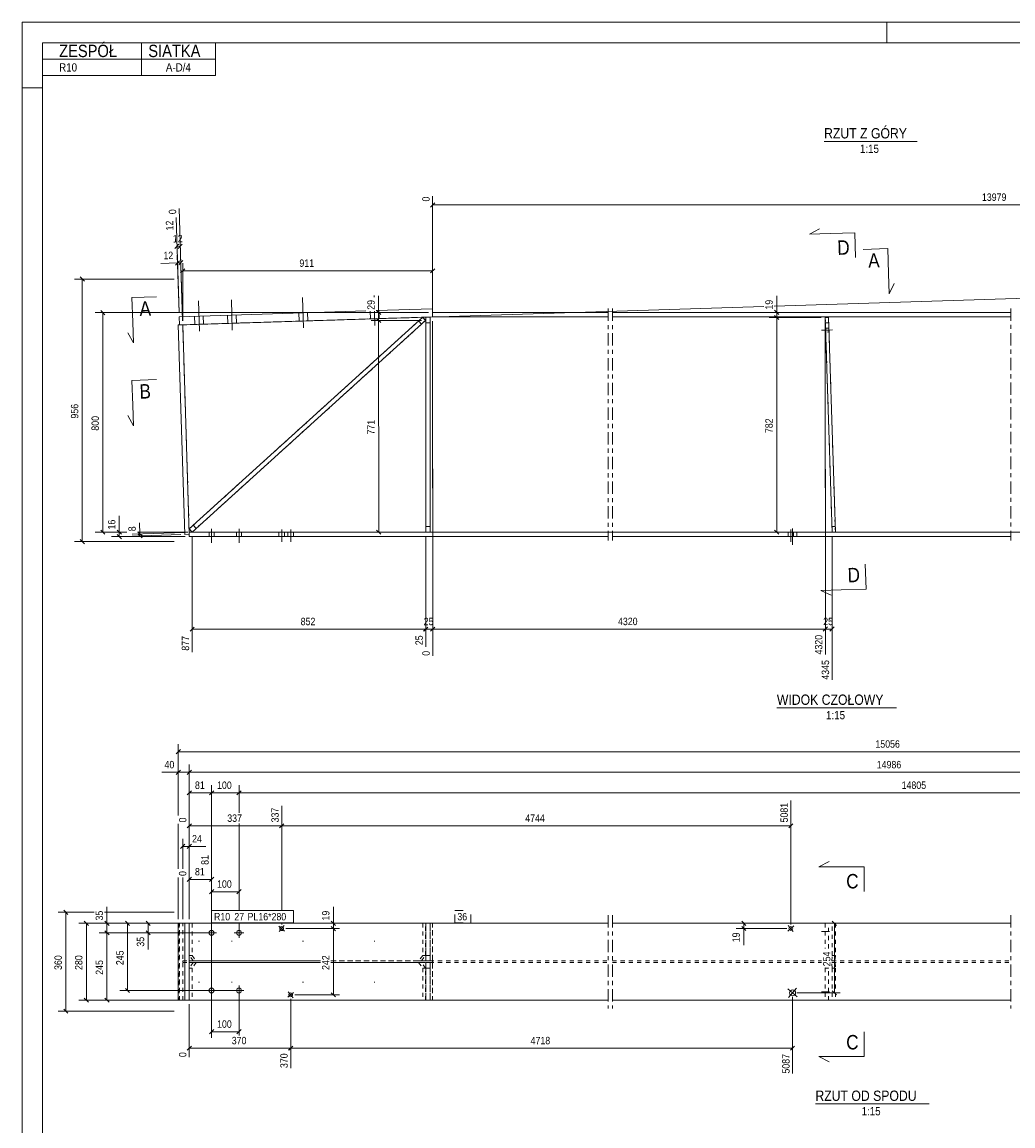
# Model space of a CAD drawing. Header units: millimetres. Extents: x 0 to 420, y 0 to 610.
# Tile 3 of 4: x 0 to 241, y 342 to 610. Entities that reach past the tile are written whole.
import ezdxf

# ---------------------------------------------------------------- set-up
doc = ezdxf.new("R2010")
doc.units = ezdxf.units.MM
for name, pattern in [('XKITLINE00', [0]), ('XKITLINE01', [4, 1, -1, 1, -1]), ('XKITLINE02', [4, 2, -2]), ('XKITLINE03', [6, 3, -1, 1, -1])]:
    doc.linetypes.add(name, pattern=pattern)
for name, color, linetype, lineweight in [('Arkusz rysunku', 3, 'Continuous', 0), ('Element', 2, 'Continuous', 0), ('Inny typ obiektu', 7, 'Continuous', 0), ('Przekrój', 7, 'Continuous', 0), ('Wymiar', 4, 'Continuous', 0), ('Znak elementu', 2, 'Continuous', 0), ('Śruba', 3, 'Continuous', 0)]:
    doc.layers.add(name, color=color, linetype=linetype, lineweight=lineweight)
doc.styles.add('ARIAL', font='ARIAL.TTF')

msp = doc.modelspace()

# ---------------------------------------------------------------- linework, layer by layer
at = {"layer": 'Arkusz rysunku', "linetype": 'XKITLINE00', "lineweight": 0}
for p, q in [((420, 610), (0, 610)), ((0, 610), (0, 0)), ((0, 605), (0, 610)), ((210, 605), (210, 610)), ((415, 605), (5, 605)), ((5, 605), (5, 5)), ((5, 594), (0, 594))]:
    msp.add_line(p, q, dxfattribs=at)
at = {"layer": 'Element', "linetype": 'XKITLINE00', "lineweight": 0}
for p, q in [((83.49, 539.9), (38.15, 538.47)), ((99.65, 540.41), (86.01, 539.98)), ((99.72, 538.41), (99.65, 540.41)), ((99.72, 539.48), (142.38, 539.49)), ((99.72, 538.41), (99.72, 539.48)), ((143.38, 539.51), (240.16, 539.52)), ((37.95, 536.47), (39.02, 536.5)), ((39.55, 485.6), (37.95, 536.47)), ((38.15, 538.47), (38.21, 536.47)), ((38.21, 536.47), (99.72, 538.41)), ((39.02, 536.5), (40.62, 485.64)), ((40.58, 486.94), (97.3, 538.33)), ((98.01, 537.54), (41.3, 486.15)), ((97.3, 538.33), (98.01, 537.54)), ((98.05, 486.17), (98.05, 538.34)), ((98.05, 538.34), (99.12, 538.34)), ((99.12, 538.34), (99.12, 486.17)), ((142.38, 538.42), (99.72, 538.41)), ((240.16, 538.46), (143.38, 538.44)), ((195.09, 538.27), (195.89, 538.3)), ((196.74, 486.16), (195.09, 538.27)), ((195.89, 538.3), (197.54, 486.18)), ((40.62, 485.64), (39.55, 485.6)), ((41.3, 486.15), (40.58, 486.94)), ((40.62, 486.14), (40.6, 486.14)), ((40.62, 485.07), (40.62, 486.14)), ((40.62, 486.14), (142.38, 486.14)), ((99.12, 486.17), (98.05, 486.17)), ((143.38, 486.14), (240.16, 486.14)), ((197.54, 486.18), (196.74, 486.16)), ((142.38, 485.07), (40.62, 485.07)), ((240.16, 485.07), (143.38, 485.07)), ((37.95, 372.53), (37.95, 391.2)), ((37.95, 391.2), (40.62, 391.2)), ((39.55, 372.53), (39.55, 391.2)), ((40.62, 391.2), (40.62, 372.53)), ((40.62, 391.2), (142.38, 391.2)), ((143.38, 391.2), (240.16, 391.2)), ((40.62, 372.53), (37.95, 372.53)), ((40.62, 372.53), (142.38, 372.53)), ((143.38, 372.53), (240.16, 372.53))]:
    msp.add_line(p, q, dxfattribs=at)
at = {"layer": 'Element', "linetype": 'XKITLINE03', "lineweight": 0}
for p, q in [((142.38, 540.44), (142.38, 484.14)), ((143.38, 540.44), (143.38, 484.14)), ((240.16, 540.49), (240.16, 484.14)), ((142.38, 393.2), (142.38, 370.53)), ((142.38, 393.2), (142.38, 370.53)), ((143.38, 393.2), (143.38, 370.53)), ((143.38, 393.2), (143.38, 370.53)), ((240.16, 393.2), (240.16, 370.53)), ((240.16, 393.2), (240.16, 370.53))]:
    msp.add_line(p, q, dxfattribs=at)
at = {"layer": 'Element', "linetype": 'XKITLINE01', "lineweight": 0}
for p, q in [((39.02, 536.5), (99.72, 538.41)), ((40.6, 486.14), (39.02, 536.5)), ((97.3, 538.33), (40.58, 486.94)), ((41.3, 486.15), (98.01, 537.54)), ((97.02, 536.64), (96.31, 537.43)), ((97.02, 536.64), (96.31, 537.43)), ((98.01, 537.54), (97.3, 538.33)), ((99.12, 538.34), (98.05, 538.34)), ((98.05, 538.34), (98.05, 486.17)), ((98.05, 537), (99.12, 537)), ((98.05, 537), (99.12, 537)), ((99.12, 486.17), (99.12, 538.34)), ((99.72, 538.41), (142.38, 538.42)), ((143.38, 538.44), (240.16, 538.46)), ((195.89, 538.3), (195.09, 538.27)), ((195.09, 538.27), (196.74, 486.16)), ((195.14, 536.94), (195.94, 536.96)), ((195.14, 536.94), (195.94, 536.96)), ((197.54, 486.18), (195.89, 538.3)), ((42.28, 487.04), (41.57, 487.83)), ((42.28, 487.04), (41.57, 487.83)), ((41.3, 486.15), (40.58, 486.94)), ((41.3, 486.15), (40.58, 486.94)), ((40.58, 486.94), (41.3, 486.15)), ((40.62, 486.14), (142.38, 486.14)), ((98.05, 487.5), (99.12, 487.5)), ((98.05, 487.5), (99.12, 487.5)), ((98.05, 486.17), (99.12, 486.17)), ((143.38, 486.14), (240.16, 486.14)), ((196.7, 487.49), (197.5, 487.52)), ((196.7, 487.49), (197.5, 487.52)), ((196.74, 486.16), (197.54, 486.18)), ((38.21, 391.2), (38.15, 391.2)), ((38.15, 391.2), (38.15, 372.53)), ((38.15, 391.2), (99.72, 391.2)), ((38.21, 372.53), (38.21, 391.2)), ((39.02, 372.53), (39.02, 391.2)), ((39.55, 391.2), (40.62, 391.2)), ((40.58, 383.4), (40.58, 391.2)), ((40.58, 391.2), (98.01, 391.2)), ((40.62, 391.2), (40.62, 372.53)), ((41.3, 391.2), (41.3, 383.4)), ((97.3, 391.2), (97.3, 383.4)), ((98.01, 383.4), (98.01, 391.2)), ((98.05, 391.2), (98.05, 383.4)), ((98.05, 383.4), (98.05, 391.2)), ((98.05, 391.2), (98.05, 391.2)), ((98.05, 391.2), (99.12, 391.2)), ((98.05, 391.2), (99.12, 391.2)), ((99.12, 383.4), (99.12, 391.2)), ((99.12, 391.2), (99.12, 383.4)), ((99.12, 391.2), (99.12, 391.2)), ((99.65, 372.53), (99.65, 391.2)), ((99.72, 391.2), (99.72, 372.53)), ((99.72, 372.53), (99.72, 391.2)), ((99.72, 391.2), (99.72, 391.2)), ((99.72, 391.2), (99.72, 372.53)), ((99.72, 391.2), (142.38, 391.2)), ((143.38, 391.2), (240.16, 391.2)), ((195.09, 391.2), (195.09, 385.11)), ((197.54, 391.2), (195.09, 391.2)), ((195.89, 385.11), (195.89, 391.2)), ((196.74, 383.4), (196.74, 391.2)), ((197.54, 391.2), (197.54, 383.4)), ((41.57, 382.07), (40.58, 383.4)), ((40.58, 383.4), (40.62, 383.4)), ((40.62, 383.4), (41.3, 383.4)), ((41.3, 383.4), (42.28, 382.07)), ((97.3, 383.4), (96.31, 382.06)), ((97.02, 382.06), (98.01, 383.4)), ((97.3, 383.4), (98.01, 383.4)), ((98.05, 383.4), (98.05, 382.06)), ((98.05, 382.06), (98.05, 383.4)), ((98.05, 383.4), (99.12, 383.4)), ((98.05, 383.4), (99.12, 383.4)), ((99.12, 382.06), (99.12, 383.4)), ((99.12, 383.4), (99.12, 382.06)), ((196.7, 382.06), (196.74, 383.4)), ((196.74, 383.4), (197.54, 383.4)), ((197.54, 383.4), (197.5, 382.06)), ((39.02, 382.06), (40.62, 382.06)), ((39.02, 382.06), (39.02, 381.66)), ((39.02, 381.66), (40.62, 381.66)), ((41.57, 381.66), (40.58, 380.32)), ((40.6, 382.06), (40.62, 382.06)), ((40.6, 381.66), (40.6, 382.06)), ((40.6, 381.66), (40.62, 381.66)), ((40.62, 382.06), (72.5, 382.06)), ((40.62, 381.66), (72.5, 381.66)), ((42.28, 381.66), (41.3, 380.32)), ((72.5, 382.06), (41.57, 382.07)), ((41.57, 382.07), (42.28, 382.07)), ((42.28, 381.66), (41.57, 381.66)), ((41.57, 381.66), (72.5, 381.66)), ((42.28, 382.07), (72.5, 382.06)), ((72.5, 381.66), (42.28, 381.66)), ((75.02, 382.06), (142.38, 382.06)), ((96.31, 382.06), (75.02, 382.06)), ((75.02, 382.06), (97.02, 382.06)), ((75.02, 381.66), (142.38, 381.66)), ((97.02, 381.66), (75.02, 381.66)), ((75.02, 381.66), (96.31, 381.66)), ((96.31, 382.06), (97.02, 382.06)), ((97.02, 381.66), (96.31, 381.66)), ((96.31, 381.66), (97.3, 380.33)), ((98.01, 380.33), (97.02, 381.66)), ((98.05, 382.06), (98.05, 382.06)), ((98.05, 382.06), (99.12, 382.06)), ((98.05, 382.06), (99.12, 382.06)), ((99.12, 381.66), (98.05, 381.66)), ((98.05, 381.66), (98.05, 380.33)), ((99.12, 381.66), (98.05, 381.66)), ((98.05, 381.66), (98.05, 381.66)), ((98.05, 380.33), (98.05, 381.66)), ((99.12, 382.06), (99.12, 382.06)), ((99.12, 380.33), (99.12, 381.66)), ((99.12, 381.66), (99.12, 381.66)), ((99.12, 381.66), (99.12, 380.33)), ((99.72, 381.66), (99.72, 382.06)), ((143.38, 382.06), (194.17, 382.06)), ((143.38, 381.66), (194.17, 381.66)), ((196.69, 382.06), (240.16, 382.06)), ((196.69, 382.06), (197.5, 382.06)), ((196.69, 381.66), (240.16, 381.66)), ((196.69, 381.66), (197.5, 381.66)), ((196.74, 380.33), (196.7, 381.66)), ((197.5, 381.66), (197.54, 380.33)), ((40.58, 380.32), (40.62, 380.32)), ((40.58, 380.32), (40.58, 372.53)), ((40.62, 380.32), (41.3, 380.32)), ((41.3, 380.32), (41.3, 372.53)), ((98.01, 380.33), (97.3, 380.33)), ((97.3, 380.33), (97.3, 372.53)), ((98.01, 372.53), (98.01, 380.33)), ((99.12, 380.33), (98.05, 380.33)), ((98.05, 380.33), (98.05, 372.53)), ((99.12, 380.33), (98.05, 380.33)), ((98.05, 372.53), (98.05, 380.33)), ((99.12, 372.53), (99.12, 380.33)), ((99.12, 380.33), (99.12, 372.53)), ((195.09, 380.33), (195.1, 380.39)), ((195.89, 380.33), (195.09, 380.33)), ((195.09, 380.33), (195.09, 372.53)), ((195.89, 380.33), (195.9, 380.39)), ((195.89, 372.53), (195.89, 380.33)), ((197.54, 380.33), (196.74, 380.33)), ((196.74, 380.33), (196.74, 372.53)), ((197.54, 380.33), (197.54, 372.53)), ((38.15, 372.53), (38.21, 372.53)), ((38.15, 372.53), (99.72, 372.53)), ((40.62, 372.53), (39.55, 372.53)), ((98.01, 372.53), (40.58, 372.53)), ((99.12, 372.53), (98.05, 372.53)), ((99.12, 372.53), (98.05, 372.53)), ((98.05, 372.53), (98.05, 372.53)), ((99.12, 372.53), (99.12, 372.53)), ((99.72, 372.53), (99.72, 372.53)), ((99.72, 372.53), (142.38, 372.53)), ((143.38, 372.53), (240.16, 372.53)), ((197.54, 372.53), (195.09, 372.53))]:
    msp.add_line(p, q, dxfattribs=at)
at = {"layer": 'Inny typ obiektu', "linetype": 'XKITLINE00', "lineweight": 0}
for p, q in [((5, 605), (47, 605)), ((5, 605), (5, 601)), ((29, 601), (29, 605)), ((47, 601), (47, 605)), ((5, 601), (47, 601)), ((5, 601), (5, 597)), ((29, 601), (29, 597)), ((47, 601), (47, 597)), ((5, 597), (47, 597)), ((194.8, 581), (217.39, 581)), ((183.33, 443.48), (212.41, 443.48)), ((192.69, 347.32), (220.29, 347.32))]:
    msp.add_line(p, q, dxfattribs=at)
at = {"layer": 'Przekrój', "linetype": 'XKITLINE00', "lineweight": 0}
for p, q in [((191.25, 558.51), (193.71, 559.84)), ((196.25, 558.67), (191.25, 558.51)), ((202.25, 558.86), (196.25, 558.67)), ((202.25, 558.86), (202.44, 552.86)), ((210.28, 554.99), (204.28, 554.8)), ((210.28, 554.99), (210.47, 548.99)), ((210.47, 548.99), (210.62, 543.99)), ((210.62, 543.99), (211.79, 546.53)), ((26.69, 543.11), (32.69, 543.3)), ((26.69, 543.11), (26.88, 537.12)), ((26.88, 537.12), (27.04, 532.12)), ((27.04, 532.12), (25.71, 534.58)), ((26.69, 523), (32.69, 523.19)), ((26.69, 523), (26.88, 517)), ((26.88, 517), (27.04, 512.01)), ((27.04, 512.01), (25.71, 514.47)), ((204.98, 472.35), (204.79, 478.35)), ((198.98, 472.16), (193.98, 472)), ((193.98, 472), (196.52, 470.83)), ((204.98, 472.35), (198.98, 472.16)), ((193.54, 404.91), (196.04, 406.16)), ((198.54, 404.91), (193.54, 404.91)), ((204.54, 404.91), (198.54, 404.91)), ((204.54, 404.91), (204.54, 398.91)), ((204.54, 358.82), (204.54, 364.82)), ((193.54, 358.82), (196.04, 357.57)), ((198.54, 358.82), (193.54, 358.82)), ((204.54, 358.82), (198.54, 358.82))]:
    msp.add_line(p, q, dxfattribs=at)
at = {"layer": 'Wymiar', "linetype": 'XKITLINE00', "lineweight": 0}
for p, q in [((100.22, 566.12), (99.2, 565.1)), ((99.72, 540.48), (99.71, 567.77)), ((99.71, 565.61), (373.22, 565.64)), ((38.98, 537.5), (38.12, 564.74)), ((38.12, 539.47), (37.39, 562.53)), ((38.1, 556.07), (37.12, 555.02)), ((37.61, 555.54), (38.41, 555.57)), ((38.91, 556.09), (37.92, 555.04)), ((38.12, 539.47), (37.68, 553.4)), ((39.03, 552.1), (38.05, 551.05)), ((38.98, 537.5), (38.48, 553.43)), ((37.74, 551.55), (33.72, 551.42)), ((37.74, 551.55), (33.72, 551.42)), ((38.23, 552.07), (37.25, 551.02)), ((37.74, 551.55), (38.54, 551.57)), ((39.52, 550.11), (38.5, 549.09)), ((39.01, 537.5), (39.01, 551.46)), ((39.01, 549.6), (99.72, 549.61)), ((100.22, 550.12), (99.21, 549.1)), ((99.72, 540.48), (99.72, 551.47)), ((36.95, 547.6), (12.76, 547.6)), ((14.11, 548.11), (15.13, 547.09)), ((14.62, 483.86), (14.62, 547.6)), ((182.68, 541.03), (393.9, 547.7)), ((86.61, 539.48), (86.61, 543.5)), ((86.61, 539.48), (86.61, 543.5)), ((183.28, 539.52), (183.28, 543.54)), ((183.28, 539.52), (183.28, 543.54)), ((98.72, 539.48), (17.75, 539.47)), ((19.1, 539.98), (20.12, 538.96)), ((19.62, 486.14), (19.61, 539.47)), ((40.01, 536.53), (180.16, 540.95)), ((98.72, 539.48), (84.75, 539.48)), ((86.1, 539.99), (87.12, 538.97)), ((86.61, 537.54), (86.61, 539.48)), ((194.09, 539.52), (181.42, 539.52)), ((182.77, 540.02), (183.79, 539.01)), ((182.77, 538.78), (183.79, 537.76)), ((182.77, 538.78), (183.79, 537.76)), ((183.28, 538.27), (183.28, 539.52)), ((97.01, 537.54), (84.75, 537.54)), ((97.01, 537.54), (84.75, 537.54)), ((86.1, 538.05), (87.12, 537.03)), ((86.1, 538.05), (87.12, 537.03)), ((86.62, 486.17), (86.61, 537.54)), ((99.72, 537.41), (99.73, 456.14)), ((99.72, 537.41), (99.73, 465.73)), ((194.09, 538.27), (181.42, 538.27)), ((194.09, 538.27), (181.42, 538.27)), ((183.29, 486.16), (183.28, 538.27)), ((195.09, 537.27), (195.1, 465.74)), ((195.09, 537.27), (195.1, 456.46)), ((23.62, 486.14), (23.62, 490.16)), ((23.62, 486.14), (23.62, 490.16)), ((28.61, 485.76), (28.52, 488.44)), ((28.61, 485.76), (28.52, 488.44)), ((25.48, 486.14), (17.76, 486.14)), ((19.11, 486.65), (20.13, 485.63)), ((25.48, 486.14), (21.76, 486.14)), ((23.11, 486.65), (24.13, 485.63)), ((23.11, 485.58), (24.13, 484.56)), ((23.62, 485.07), (23.62, 486.14)), ((39.6, 486.11), (26.75, 485.7)), ((38.55, 485.57), (26.77, 485.2)), ((40.3, 486.15), (28, 486.14)), ((39.62, 486.14), (28, 486.14)), ((28.08, 486.25), (29.13, 485.27)), ((28.1, 485.75), (29.15, 484.77)), ((28.62, 485.26), (28.61, 485.76)), ((41.3, 485.15), (41.3, 456.98)), ((41.6, 486.14), (395.06, 486.23)), ((97.05, 486.17), (84.76, 486.17)), ((86.11, 486.68), (87.13, 485.66)), ((98.05, 485.17), (98.05, 465.73)), ((98.05, 485.17), (98.05, 458.32)), ((195.74, 486.16), (181.43, 486.16)), ((182.78, 486.66), (183.8, 485.65)), ((196.74, 485.16), (196.74, 450.34)), ((36.95, 483.86), (12.76, 483.86)), ((14.11, 484.37), (15.13, 483.35)), ((39.62, 485.07), (21.76, 485.07)), ((41.81, 463.11), (40.79, 462.09)), ((41.3, 462.6), (98.05, 462.61)), ((98.56, 463.12), (97.54, 462.1)), ((98.56, 463.12), (97.59, 462.15)), ((98.05, 463.21), (98.05, 458.32)), ((98.05, 462.61), (99.73, 462.61)), ((100.24, 463.12), (99.22, 462.1)), ((100.24, 463.12), (99.22, 462.1)), ((99.73, 463.21), (99.73, 456.14)), ((99.73, 462.61), (195.1, 462.62)), ((195.61, 463.13), (194.59, 462.11)), ((195.61, 463.13), (194.64, 462.16)), ((195.1, 463.22), (195.1, 456.46)), ((195.1, 462.62), (196.74, 462.62)), ((197.25, 463.13), (196.23, 462.11)), ((37.95, 417.38), (37.95, 434.72)), ((38.46, 433.37), (37.44, 432.35)), ((37.95, 432.86), (383.24, 432.86)), ((37.95, 417.38), (37.95, 429.72)), ((40.62, 392.2), (40.62, 429.72)), ((40.62, 392.2), (40.62, 429.72)), ((37.95, 427.86), (33.93, 427.86)), ((37.95, 427.86), (33.93, 427.86)), ((38.46, 428.37), (37.44, 427.35)), ((37.95, 427.86), (40.62, 427.86)), ((41.13, 428.37), (40.11, 427.35)), ((41.13, 428.37), (40.11, 427.35)), ((40.62, 427.86), (381.24, 427.86)), ((40.62, 392.2), (40.62, 424.72)), ((46.03, 394.3), (46.03, 424.72)), ((46.03, 394.3), (46.03, 424.72)), ((52.69, 417.98), (52.69, 424.72)), ((52.69, 417.98), (52.69, 424.72)), ((41.13, 423.37), (40.11, 422.35)), ((40.62, 422.86), (46.03, 422.86)), ((46.54, 423.37), (45.52, 422.35)), ((46.54, 423.37), (45.52, 422.35)), ((46.03, 422.86), (52.69, 422.86)), ((53.2, 423.37), (52.18, 422.35)), ((53.2, 423.37), (52.18, 422.35)), ((52.69, 422.86), (381.24, 422.86)), ((186.71, 390.93), (186.71, 421.02)), ((63.06, 394.3), (63.06, 419.69)), ((63.06, 394.3), (63.06, 419.69)), ((40.62, 392.2), (40.62, 417.02)), ((52.69, 394.3), (52.69, 415.46)), ((52.69, 394.3), (52.69, 415.46)), ((37.95, 404.38), (37.95, 415.32)), ((37.95, 404.38), (37.95, 415.32)), ((41.13, 415.37), (40.11, 414.35)), ((40.62, 414.86), (63.06, 414.86)), ((63.57, 415.37), (62.55, 414.35)), ((63.57, 415.37), (62.55, 414.35)), ((63.06, 414.86), (186.71, 414.86)), ((187.21, 415.37), (186.2, 414.35)), ((39.52, 410.37), (38.51, 409.35)), ((39.02, 404.38), (39.02, 411.72)), ((41.13, 410.37), (40.11, 409.35)), ((40.62, 392.2), (40.62, 411.72)), ((39.02, 409.86), (40.62, 409.86)), ((40.62, 409.86), (44.64, 409.86)), ((40.62, 409.86), (44.64, 409.86)), ((46.03, 394.3), (46.03, 408.05)), ((37.95, 392.2), (37.95, 402.32)), ((37.95, 392.2), (37.95, 402.32)), ((39.02, 392.2), (39.02, 402.32)), ((41.13, 402.37), (40.11, 401.35)), ((40.62, 392.2), (40.62, 404.02)), ((46.54, 402.37), (45.52, 401.35)), ((40.62, 401.86), (46.03, 401.86)), ((46.54, 399.37), (45.52, 398.35)), ((46.03, 394.3), (46.03, 400.72)), ((53.2, 399.37), (52.19, 398.35)), ((52.69, 394.3), (52.7, 400.72)), ((46.03, 398.86), (52.7, 398.86)), ((10.11, 394.37), (11.13, 393.35)), ((20.62, 391.2), (20.62, 395.22)), ((20.62, 391.2), (20.62, 395.22)), ((46.03, 391.3), (46.03, 394.3)), ((46.03, 391.3), (46.03, 394.3)), ((46.03, 391.3), (46.03, 394.3)), ((46.03, 391.3), (46.03, 394.3)), ((75.62, 391.2), (75.62, 395.22)), ((75.62, 391.2), (75.62, 395.22)), ((17.5, 393.86), (8.76, 393.86)), ((10.62, 369.86), (10.62, 393.86)), ((15.11, 391.7), (16.13, 390.69)), ((36.95, 393.86), (20.02, 393.86)), ((20.11, 391.7), (21.13, 390.69)), ((25.11, 391.7), (26.13, 390.69)), ((30.11, 391.7), (31.13, 390.69)), ((46.03, 389.86), (46.03, 391.3)), ((46.03, 375.86), (46.03, 391.3)), ((46.03, 389.86), (46.03, 391.3)), ((46.03, 389.86), (46.03, 391.3)), ((52.69, 389.86), (52.69, 391.3)), ((52.69, 389.86), (52.69, 391.3)), ((52.69, 389.86), (52.69, 391.3)), ((63.06, 390.91), (63.06, 391.3)), ((63.06, 390.91), (63.06, 391.3)), ((75.11, 391.7), (76.13, 390.69)), ((174.78, 391.7), (175.8, 390.69)), ((196.78, 391.7), (197.8, 390.69)), ((38.02, 391.2), (13.76, 391.2)), ((15.62, 372.53), (15.62, 391.2)), ((38.02, 391.2), (18.76, 391.2)), ((45.03, 388.86), (18.76, 388.86)), ((45.03, 388.86), (18.76, 388.86)), ((20.11, 389.37), (21.13, 388.35)), ((20.11, 389.37), (21.13, 388.35)), ((20.62, 388.86), (20.62, 391.2)), ((20.62, 372.53), (20.62, 388.86)), ((39.62, 391.2), (23.76, 391.2)), ((25.62, 374.86), (25.62, 391.2)), ((39.62, 391.2), (28.76, 391.2)), ((45.03, 388.86), (28.76, 388.86)), ((30.11, 389.37), (31.13, 388.35)), ((30.62, 388.86), (30.62, 391.2)), ((30.62, 388.86), (30.62, 384.84)), ((30.62, 388.86), (30.62, 384.84)), ((64.06, 389.91), (77.06, 389.91)), ((64.06, 389.91), (77.06, 389.91)), ((66.24, 391.2), (77.06, 391.2)), ((75.11, 390.42), (76.13, 389.4)), ((75.11, 390.42), (76.13, 389.4)), ((75.62, 389.91), (75.62, 391.2)), ((75.62, 373.82), (75.62, 389.91)), ((185.71, 391.2), (173.43, 391.2)), ((185.71, 389.93), (173.43, 389.93)), ((174.78, 390.44), (175.8, 389.42)), ((175.29, 389.93), (175.29, 391.2)), ((175.29, 389.93), (175.29, 385.91)), ((175.29, 389.93), (175.29, 385.91)), ((188.14, 391.2), (198.73, 391.2)), ((197.29, 374.3), (197.29, 391.2)), ((25.11, 375.37), (26.13, 374.35)), ((39.62, 372.53), (13.76, 372.53)), ((15.11, 373.04), (16.13, 372.02)), ((39.62, 372.53), (18.76, 372.53)), ((20.11, 373.04), (21.13, 372.02)), ((51.69, 374.86), (23.76, 374.86)), ((46.03, 373.86), (46.03, 363.42)), ((52.69, 373.86), (52.7, 363.98)), ((65.24, 372.82), (65.24, 356.04)), ((65.24, 372.82), (65.24, 356.04)), ((66.24, 373.82), (77.06, 373.82)), ((75.11, 374.32), (76.13, 373.31)), ((187.14, 373.3), (187.14, 354.7)), ((188.14, 374.3), (198.73, 374.3)), ((196.78, 374.81), (197.8, 373.79)), ((36.95, 369.86), (8.76, 369.86)), ((10.11, 370.37), (11.13, 369.35)), ((40.62, 371.53), (40.62, 358.71)), ((46.54, 365.37), (45.52, 364.35)), ((46.03, 364.86), (52.7, 364.86)), ((53.2, 365.37), (52.19, 364.35)), ((41.13, 361.37), (40.11, 360.35)), ((40.62, 360.86), (65.24, 360.86)), ((65.75, 361.37), (64.73, 360.35)), ((65.75, 361.37), (64.78, 360.4)), ((65.24, 360.86), (187.14, 360.86)), ((187.65, 361.37), (186.63, 360.35))]:
    msp.add_line(p, q, dxfattribs=at)
at = {"layer": 'Znak elementu', "linetype": 'XKITLINE00', "lineweight": 0}
for p, q in [((46.02, 394.3), (65.92, 394.3)), ((46.02, 391.3), (46.02, 394.3)), ((65.92, 391.3), (65.92, 394.3)), ((46.02, 391.3), (65.92, 391.3))]:
    msp.add_line(p, q, dxfattribs=at)
at = {"layer": 'Znak elementu', "linetype": 'XKITLINE02', "lineweight": 0}
for p, q in [((105.12, 394.3), (108.99, 394.3)), ((105.12, 391.3), (105.12, 394.3)), ((108.99, 391.3), (108.99, 394.3)), ((105.12, 391.3), (108.99, 391.3))]:
    msp.add_line(p, q, dxfattribs=at)
at = {"layer": 'Śruba', "linetype": 'XKITLINE00', "lineweight": 0}
for p, q in [((43.07, 534.96), (42.83, 542.29)), ((43.07, 534.96), (42.83, 542.29)), ((51.06, 535.21), (50.83, 542.54)), ((51.06, 535.21), (50.83, 542.54)), ((68.39, 535.76), (68.15, 543.09)), ((68.39, 535.76), (68.15, 543.09)), ((85.49, 543.18), (85.48, 543.63)), ((85.49, 543.18), (85.48, 543.63)), ((49.94, 536.84), (49.88, 538.84)), ((49.94, 536.84), (49.88, 538.84)), ((52.08, 536.91), (52.01, 538.91)), ((52.08, 536.91), (52.01, 538.91)), ((67.27, 537.39), (67.2, 539.39)), ((67.27, 537.39), (67.2, 539.39)), ((69.4, 537.46), (69.34, 539.46)), ((69.4, 537.46), (69.34, 539.46)), ((84.59, 537.94), (84.53, 539.79)), ((84.59, 537.94), (84.53, 539.79)), ((85.71, 536.31), (85.6, 539.79)), ((85.71, 536.31), (85.6, 539.79)), ((86.72, 538), (86.66, 540)), ((86.72, 538), (86.66, 540)), ((41.95, 536.59), (41.88, 538.59)), ((41.95, 536.59), (41.88, 538.59)), ((44.08, 536.66), (44.02, 538.66)), ((44.08, 536.66), (44.02, 538.66)), ((194.14, 535.16), (196.8, 535.25)), ((195.18, 535.66), (195.98, 535.69)), ((195.21, 534.73), (196.01, 534.76)), ((45.43, 486.14), (45.43, 485.07)), ((45.43, 486.14), (45.43, 485.07)), ((46.03, 486.94), (46.03, 483.6)), ((46.03, 486.94), (46.03, 483.6)), ((46.63, 486.14), (46.63, 485.07)), ((46.63, 486.14), (46.63, 485.07)), ((52.09, 486.14), (52.09, 485.07)), ((52.09, 486.14), (52.09, 485.07)), ((52.69, 486.94), (52.69, 483.6)), ((52.69, 486.94), (52.69, 483.6)), ((53.29, 486.14), (53.29, 485.07)), ((53.29, 486.14), (53.29, 485.07)), ((62.4, 485.07), (62.4, 486.14)), ((63.06, 483.77), (63.06, 486.77)), ((63.71, 485.07), (63.71, 486.14)), ((64.58, 485.07), (64.58, 486.14)), ((65.24, 483.77), (65.24, 486.77)), ((65.89, 485.07), (65.89, 486.14)), ((186.05, 485.07), (186.05, 486.14)), ((186.1, 485.07), (186.1, 486.14)), ((186.71, 483.77), (186.71, 486.77)), ((187.14, 483.07), (187.14, 487.07)), ((187.36, 485.07), (187.36, 486.14)), ((188.17, 485.07), (188.17, 486.14)), ((44.83, 388.86), (47.23, 388.86)), ((46.03, 387.66), (46.03, 390.06)), ((51.49, 388.86), (53.89, 388.86)), ((52.69, 387.66), (52.69, 390.06)), ((62.34, 390.51), (63.78, 389.32)), ((63.65, 390.63), (62.46, 389.19)), ((186, 389.32), (187.41, 390.54)), ((186.1, 390.64), (187.31, 389.22)), ((46.03, 376.06), (46.03, 373.66)), ((52.69, 376.06), (52.69, 373.66)), ((188.25, 373.35), (186.02, 375.26)), ((186.19, 373.19), (188.09, 375.42)), ((47.23, 374.86), (44.83, 374.86)), ((53.89, 374.86), (51.49, 374.86)), ((65.96, 374.41), (64.52, 373.22)), ((65.83, 373.1), (64.64, 374.54))]:
    msp.add_line(p, q, dxfattribs=at)
at = {"layer": 'Śruba', "linetype": 'XKITLINE02', "lineweight": 0}
for p, q in [((194.14, 535.16), (196.8, 535.25)), ((195.18, 535.66), (195.98, 535.69)), ((195.21, 534.73), (196.01, 534.76)), ((194.14, 389.2), (196.8, 389.2)), ((43.07, 386.86), (42.83, 386.86)), ((51.06, 386.86), (50.83, 386.86)), ((68.39, 386.86), (68.15, 386.86)), ((85.71, 386.86), (85.48, 386.86)), ((43.07, 376.86), (42.83, 376.86)), ((51.06, 376.86), (50.83, 376.86)), ((68.39, 376.86), (68.15, 376.86)), ((85.71, 376.86), (85.48, 376.86)), ((194.14, 374.53), (196.8, 374.53))]:
    msp.add_line(p, q, dxfattribs=at)
at = {"layer": 'Śruba', "linetype": 'XKITLINE00', "lineweight": 0}
for centre, radius in [((46.03, 388.86), 0.6), ((52.69, 388.86), 0.6), ((63.06, 389.91), 0.467), ((186.71, 389.93), 0.467), ((46.03, 374.86), 0.6), ((52.69, 374.86), 0.6), ((65.24, 373.82), 0.467), ((187.14, 374.3), 0.733)]:
    msp.add_circle(centre, radius, dxfattribs=at)

# ---------------------------------------------------------------- texts
at = {"layer": 'Inny typ obiektu', "style": 'ARIAL', "width": 0.85}
for s, height, p in [('ZESPÓŁ', 3, (9, 601.5)), ('SIATKA', 3, (30.66, 601.5)), ('R10', 2, (9, 598)), ('A-D/4', 2, (34.93, 598)), ('RZUT Z GÓRY', 2.5, (194.8, 581.75)), ('1:15', 2, (203.5, 578.25)), ('WIDOK CZOŁOWY', 2.5, (183.33, 444.23)), ('1:15', 2, (195.27, 440.73)), ('RZUT OD SPODU', 2.5, (192.69, 348.07)), ('1:15', 2, (203.9, 344.57))]:
    msp.add_text(s, height=height, dxfattribs=at).set_placement(p)
at = {"layer": 'Przekrój', "style": 'ARIAL', "width": 0.85}
for s, rotation, p in [('D', 1.8105, (198.05, 553.47)), ('A', 1.8048, (205.56, 550.34)), ('A', 1.8048, (28.58, 538.67)), ('B', 1.8105, (28.58, 518.56)), ('D', 1.8105, (200.56, 473.96))]:
    msp.add_text(s, height=3.5, rotation=rotation, dxfattribs=at).set_placement(p)
for p in [(200.17, 399.66), (200.17, 360.57)]:
    msp.add_text('C', height=3.5, dxfattribs=at).set_placement(p)
at = {"layer": 'Wymiar', "style": 'ARIAL', "width": 0.85}
for s, rotation, p in [('13979', 0.0057, (233.13, 566.59)), ('0', 90.0059, (98.99, 566.43)), ('0', 91.805, (37.45, 563.38)), ('12', 91.805, (36.77, 559.44)), ('12', 1.8105, (36.65, 556.47)), ('12', 1.8105, (34.36, 552.4)), ('911', 0.0057, (67.36, 550.57)), ('29', 90.0059, (85.65, 540.15)), ('19', 90.0059, (182.32, 540.19)), ('956', 90.0002, (13.66, 513.73)), ('800', 90.0059, (18.66, 510.8)), ('771', 90.0059, (85.66, 509.85)), ('782', 90.0059, (182.32, 510.21)), ('16', 90.0002, (22.66, 486.81)), ('8', 91.805, (27.63, 486.4)), ('852', 0.0057, (67.67, 463.57)), ('25', 0.0057, (97.55, 463.57)), ('4320', 0.0057, (144.74, 463.58)), ('25', 0.0057, (194.59, 463.58)), ('4320', 90.0059, (194.38, 456.46)), ('877', 90.0059, (40.58, 457.38)), ('25', 90.0059, (97.33, 458.72)), ('0', 90.0059, (99.01, 456.14)), ('4345', 90.0059, (196.02, 450.34)), ('337', 90.0002, (62.34, 415.68)), ('5081', 90.0002, (185.99, 415.68)), ('0', 90.0002, (39.9, 415.68)), ('81', 90.0002, (45.31, 405.38)), ('0', 90.0002, (39.9, 402.68)), ('100', -0.0115, (47.36, 399.82)), ('35', 90.0002, (19.66, 391.87)), ('19', 90.0002, (74.66, 391.87)), ('19', 90.0002, (174.33, 386.58)), ('35', 90.0002, (29.66, 385.52)), ('245', 90.0002, (24.66, 381.03)), ('254', 90.0002, (196.33, 380.75)), ('360', 90.0002, (9.66, 379.86)), ('280', 90.0002, (14.66, 379.86)), ('245', 90.0002, (19.66, 378.69)), ('242', 90.0002, (74.66, 379.86)), ('100', 0.0115, (47.36, 365.82)), ('0', 90.0002, (39.9, 358.71)), ('370', 90.0002, (64.52, 356.04)), ('5087', 90.0002, (186.42, 354.7))]:
    msp.add_text(s, height=1.8, rotation=rotation, dxfattribs=at).set_placement(p)
for s, p in [('15056', (207.26, 433.82)), ('40', (34.6, 428.82)), ('14986', (207.59, 428.82)), ('81', (41.99, 423.82)), ('100', (47.36, 423.82)), ('14805', (213.63, 423.82)), ('337', (49.84, 415.82)), ('4744', (122.21, 415.82)), ('24', (41.29, 410.82)), ('81', (41.99, 402.82)), ('370', (50.93, 361.82)), ('4718', (123.52, 361.82))]:
    msp.add_text(s, height=1.8, dxfattribs=at).set_placement(p)
at = {"layer": 'Znak elementu', "style": 'ARIAL', "width": 0.85}
for s, p in [('R10', (46.62, 391.9)), ('27', (51.56, 391.9)), ('PL16*280', (54.77, 391.9)), ('36', (105.72, 391.9))]:
    msp.add_text(s, height=1.8, dxfattribs=at).set_placement(p)

doc.saveas('drawing.dxf')
